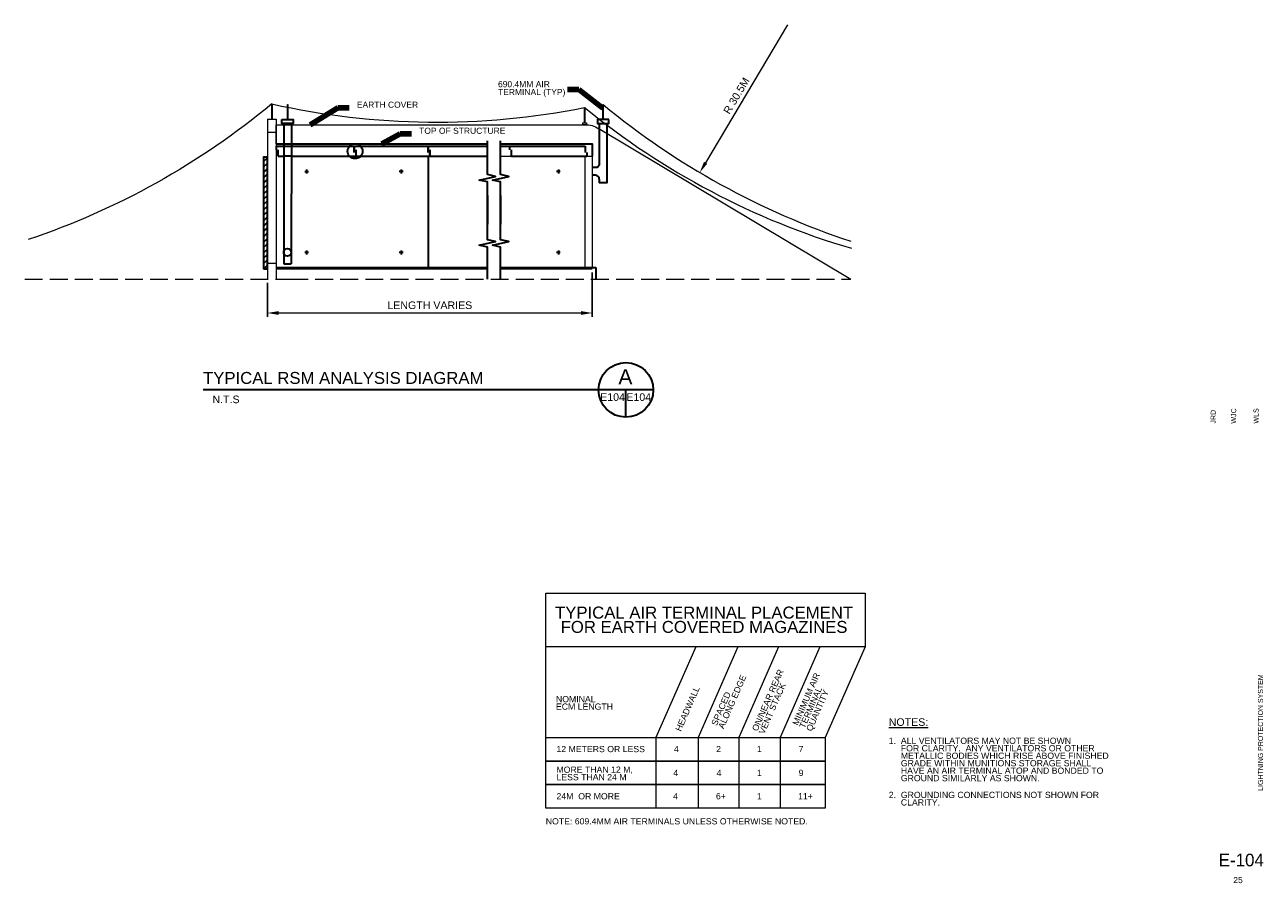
# Model space of a CAD drawing. Header units: inches. Extents: x 6933 to 8890, y -1054 to 303.
import ezdxf
from ezdxf.enums import TextEntityAlignment as Align

# ---------------------------------------------------------------- set-up
doc = ezdxf.new("R2010")
doc.units = ezdxf.units.IN
doc.header["$MEASUREMENT"] = 0
doc.linetypes.add('DGN Style 3', pattern=[39.6032, 28.288, -11.3152])
doc.layers.get('Defpoints').update_dxf_attribs({"lineweight": 0})
for name, color, linetype, lineweight in [('E-ANNO-TEXT', 7, 'Continuous', 0), ('G-ANN-TTLB', 7, 'Continuous', 0), ('G-ANNO-DIM', 1, 'Continuous', 0), ('G-ANNO-TEXT', 2, 'Continuous', 30), ('G-ANNO-TTLB', 4, 'Continuous', 40), ('S-FNDN-FTNG', 48, 'Continuous', 13), ('S-FNDN-PEDS', 48, 'Continuous', 30), ('S-SLAB-EDGE', 48, 'Continuous', 30), ('S-WALL-LOAD', 3, 'Continuous', 13)]:
    doc.layers.add(name, color=color, linetype=linetype, lineweight=lineweight)
doc.styles.add("_1 4 1'-0", font='arial.ttf', dxfattribs={"height": 6})
doc.styles.add("_1 4 1'-0_0", font='arial.ttf')
doc.styles.add('Notes', font='arial.ttf', dxfattribs={"height": 0.098425})
doc.styles.add('Style-WORKING', font='WORKING.shx')
doc.styles.add('TITLE 6.35', font='swissk.ttf', dxfattribs={"height": 250})
doc.styles.add('Title Block - General', font='arial.ttf', dxfattribs={"height": 0.12})
doc.styles.add('Title Block - Small', font='arial.ttf', dxfattribs={"height": 0.1})
doc.styles.add('TITLE20', font='simplex.shx', dxfattribs={"height": 5000})
doc.dimstyles.new("1 4 1'-0", dxfattribs={"dimtxt": 12, "dimasz": 18, "dimexe": 6, "dimexo": 6, "dimgap": 6, "dimtad": 1, "dimdec": 0, "dimzin": 11, "dimdsep": 46, "dimlunit": 3, "dimtxsty": "_1 4 1'-0_0", "dimcen": 0.09, "dimclrd": 256, "dimadec": 4, "dimazin": 3, "dimtfac": 1, "dimtdec": 0, "dimtofl": 0, "dimtmove": 0, "dimatfit": 2, "dimfxl": 1, "dimfrac": 2, "dimtolj": 1, "dimtzin": 11, "dimlwd": -1, "dimarcsym": 0})

# ---------------------------------------------------------------- blocks, each defined once
blk = doc.blocks.new('*D52')
at = {"layer": 'Defpoints', "color": 0, "linetype": 'Continuous', "transparency": 16777216}
for p in [(7829.5, -82.9), (7316.3, -99.3), (7829.5, -153)]:
    blk.add_point(p, dxfattribs=at)
at = {"layer": 'G-ANNO-DIM', "color": 0, "linetype": 'Continuous', "lineweight": -2, "transparency": 16777216}
for p, q in [((7829.5, -88.9), (7829.5, -159)), ((7316.3, -105.3), (7316.3, -159))]:
    blk.add_line(p, q, dxfattribs=at)
at = {"layer": 'G-ANNO-DIM', "linetype": 'Continuous', "transparency": 16777216}
blk.add_line((7334.3, -153), (7811.5, -153), dxfattribs=at)
for points in [[(7334.3, -150), (7334.3, -156), (7316.3, -153)], [(7811.5, -150), (7811.5, -156), (7829.5, -153)]]:
    blk.add_solid(points, dxfattribs=at)
at = {"layer": 'G-ANNO-DIM', "color": 0, "linetype": 'Continuous', "transparency": 16777216, "insert": (7572.9, -140.8), "char_height": 12, "attachment_point": 5, "style": "_1 4 1'-0_0"}
blk.add_mtext('\\A1;LENGTH VARIES', dxfattribs=at)

msp = doc.modelspace()

# ---------------------------------------------------------------- hatches: boundary and pattern name
at = {"layer": 'G-ANNO-TEXT'}
h = msp.add_hatch(dxfattribs=at)
h.set_pattern_fill('HATCH', color=256, style=0, pattern_type=2)
h.set_pattern_definition([(45, (7324.8455, -9.5404), (-4.24264, 4.24264), [])])
h.paths.add_polyline_path([(7310.3, -83.3), (7316.3, -83.3), (7316.3, 93.2), (7310.3, 93.2)])

# ---------------------------------------------------------------- linework, layer by layer
at = {"layer": 'E-ANNO-TEXT', "linetype": 'Continuous'}
for p, q in [((7330.3, 114.6, 49.3), (7330.3, 144.6, 49.3)), ((7330.3, 144.6, 49.3), (7818.1, 144.6, 49.3)), ((7839.8, 138.4, 49.3), (8238.1, -99.3, 49.3))]:
    msp.add_line(p, q, dxfattribs=at)
at = {"layer": 'E-ANNO-TEXT'}
for p, q in [((7993.1, -680.8, 106.4), (7930.2, -824.1, 106.4)), ((8059.7, -680.8, 106.4), (7996.8, -824.1, 106.4)), ((8124, -680.8, 106.4), (8061.1, -824.1, 106.4)), ((8189.1, -680.8, 106.4), (8126.2, -824.1, 106.4)), ((8260.5, -680.8, 106.4), (8197.6, -824.1, 106.4)), ((7930.2, -824.1, 106.4), (7930.2, -935.3, 106.4)), ((7996.8, -824.1, 106.4), (7996.8, -935.3, 106.4)), ((8061.1, -824.1, 106.4), (8061.1, -935.3, 106.4)), ((8126.2, -824.1, 106.4), (8126.2, -935.3, 106.4))]:
    msp.add_line(p, q, dxfattribs=at)
at = {"layer": 'E-ANNO-TEXT', "elevation": 106.4, "flags": 128}
msp.add_lwpolyline([(7756, -935.3), (7756, -680.8)], dxfattribs=at)
at = {"layer": 'E-ANNO-TEXT', "linetype": 'Continuous', "extrusion": (0, 0, -1)}
for centre, radius, start, end in [((-6556.7, 1100.7, -49.3), 1200, 230.2971, 251.4563), ((-7818.5, 104.7, -49.3), 39.9, 88.9299, 122.7207)]:
    msp.add_arc(centre, radius, start, end, dxfattribs=at)
at = {"layer": 'E-ANNO-TEXT', "linetype": 'Continuous'}
for centre, start, end in [((7584.2, 1348.7, 49.3), 257.4424, 281.2097), ((8612.3, 1100.7, 49.3), 230.3539, 251.8325), ((8577, 1100.7, 49.3), 230.7336, 253.6502)]:
    msp.add_arc(centre, 1200, start, end, dxfattribs=at)
for points in [[(7323.1, 177.4, 49.3), (7323.6, 177.4, 49.3), (7323.6, 153.4, 49.3), (7323.1, 153.4, 49.3)], [(7347.9, 176.7, 49.3), (7348.4, 176.7, 49.3), (7348.4, 152.7, 49.3), (7347.9, 152.7, 49.3)], [(7846.4, 176.7, 49.3), (7846.9, 176.7, 49.3), (7846.9, 152.7, 49.3), (7846.4, 152.7, 49.3)], [(7817.2, 171.6, 49.3), (7817.7, 171.6, 49.3), (7817.7, 147.6, 49.3), (7817.2, 147.6, 49.3)], [(7820.5, 144.6, 49.3), (7814.5, 144.6, 49.3), (7814.5, 147.6, 49.3), (7820.5, 147.6, 49.3)]]:
    msp.add_3dface(points, dxfattribs=at)
at = {"layer": 'E-ANNO-TEXT'}
for points in [[(7756, -595.7, 106.4), (8260.5, -595.7, 106.4), (8260.5, -680.8, 106.4), (7756, -680.8, 106.4)], [(7756, -824.1, 106.4), (8197.6, -824.1, 106.4), (8197.6, -861.2, 106.4), (7756, -861.2, 106.4)], [(7756, -861.2, 106.4), (8197.6, -861.2, 106.4), (8197.6, -898.2, 106.4), (7756, -898.2, 106.4)], [(7756, -898.2, 106.4), (8197.6, -898.2, 106.4), (8197.6, -935.3, 106.4), (7756, -935.3, 106.4)]]:
    msp.add_3dface(points, dxfattribs=at)
at = {"layer": 'G-ANNO-DIM', "linetype": 'Continuous'}
msp.add_line((8138.2, 302.5, 49.3), (8008.6, 84.5, 49.3), dxfattribs=at)
msp.add_solid([(8006.1, 86, 49.3), (8011.2, 82.9, 49.3), (7999.4, 69, 49.3)], dxfattribs=at)
msp.add_3dface([(7310.3, 93.2, 49.3), (7316.3, 93.2, 49.3), (7316.3, -83.3, 49.3), (7310.3, -83.3, 49.3)], dxfattribs=at)
at = {"layer": 'G-ANNO-TEXT', "linetype": 'Continuous'}
for p, q in [((7342.1, 146.7, 49.3), (7342.1, -75.3, 49.3)), ((7354.1, 146.7, 49.3), (7354, -75.3, 49.3)), ((7840.7, 146.7, 49.3), (7840.7, 82.7, 49.3)), ((7852.7, 146.7, 49.3), (7852.7, 52.7, 49.3)), ((7330.3, 110.7, 49.3), (7330.3, 104.9, 49.3)), ((7330.3, 110.7, 49.3), (7342.1, 110.7, 49.3)), ((7333.3, 94.7, 49.3), (7333.3, 104.6, 49.3)), ((7341.8, 114.6, 49.3), (7354.1, 114.6, 49.3)), ((7342.1, 110.7, 49.3), (7354.1, 110.7, 49.3)), ((7354.1, 110.7, 49.3), (7453, 110.7, 49.3)), ((7453, 110.7, 49.3), (7453, 100.7, 49.3)), ((7453.6, 110.7, 49.3), (7453.6, 104.9, 49.3)), ((7453.6, 110.7, 49.3), (7569.6, 110.7, 49.3)), ((7456, 100.4, 49.3), (7456, 94.7, 49.3)), ((7456.6, 94.7, 49.3), (7456.6, 104.6, 49.3)), ((7569.6, 110.7, 49.3), (7569.6, 100.7, 49.3)), ((7570.3, 110.7, 49.3), (7570.3, 104.9, 49.3)), ((7570.3, 110.7, 49.3), (7663.8, 110.7, 49.3)), ((7572.6, 100.4, 49.3), (7572.6, 94.7, 49.3)), ((7573.3, 94.7, 49.3), (7573.3, 104.6, 49.3)), ((7684.8, 110.7, 49.3), (7732.8, 110.7, 49.3)), ((7698.7, 110.7, 49.3), (7698.7, 104.9, 49.3)), ((7698.7, 110.7, 49.3), (7818.1, 110.7, 49.3)), ((7701.7, 94.7, 49.3), (7701.7, 104.6, 49.3)), ((7818.1, 110.7, 49.3), (7818.1, 100.7, 49.3)), ((7821.1, 100.4, 49.3), (7821.1, 94.7, 49.3)), ((7333.3, 94.7, 49.3), (7342.1, 94.7, 49.3)), ((7354.1, 94.7, 49.3), (7342.1, 94.7, 49.3)), ((7354.1, 94.7, 49.3), (7456, 94.7, 49.3)), ((7456.6, 94.7, 49.3), (7572.6, 94.7, 49.3)), ((7570.3, 94.7, 49.3), (7570.3, -81.3, 49.3)), ((7573.3, 94.7, 49.3), (7663.8, 94.7, 49.3)), ((7701.7, 94.7, 49.3), (7821.1, 94.7, 49.3)), ((7375.3, 70.7, 49.3), (7381.3, 70.7, 49.3)), ((7378.3, 73.7, 49.3), (7378.3, 67.7, 49.3)), ((7530.6, 70.7, 49.3), (7524.6, 70.7, 49.3)), ((7527.6, 73.7, 49.3), (7527.6, 67.7, 49.3)), ((7779, 70.7, 49.3), (7773, 70.7, 49.3)), ((7776, 73.7, 49.3), (7776, 67.7, 49.3)), ((7834.7, 76.7, 49.3), (7829.5, 76.7, 49.3)), ((7834.7, 64.7, 49.3), (7829.5, 64.7, 49.3)), ((7840.7, 58.7, 49.3), (7840.7, 52.7, 49.3)), ((7381.3, -57.3, 49.3), (7375.3, -57.3, 49.3)), ((7378.3, -54.3, 49.3), (7378.3, -60.3, 49.3)), ((7530.6, -57.3, 49.3), (7524.6, -57.3, 49.3)), ((7527.6, -54.3, 49.3), (7527.6, -60.3, 49.3)), ((7779, -57.3, 49.3), (7773, -57.3, 49.3)), ((7776, -54.3, 49.3), (7776, -60.3, 49.3)), ((7342.1, -75.3, 49.3), (7354, -75.3, 49.3)), ((7330.3, -82.9, 49.3), (7663.8, -82.9, 49.3)), ((7684.8, -82.9, 49.3), (7829.5, -82.9, 49.3)), ((7817.7, -81.3, 49.3), (7817.7, -82.9, 49.3)), ((7829.5, -82.9, 49.3), (7829.5, -81.3, 49.3))]:
    msp.add_line(p, q, dxfattribs=at)
at = {"layer": 'G-ANNO-TEXT'}
for p, q in [((7926, -274.5, 4.9), (7214.6, -274.5, 4.9)), ((7882.8, -317.7, 4.9), (7882.8, -274.5, 4.9))]:
    msp.add_line(p, q, dxfattribs=at)
at = {"layer": 'G-ANNO-TEXT', "linetype": 'Continuous', "elevation": 49.3, "flags": 128}
for points in [[(7663.8, 32.5), (7663.8, -12.8), (7663.8, 54.1), (7651, 57), (7676.6, 62.9), (7663.8, 65.8), (7663.8, 118.9)], [(7684.8, 32.5), (7684.8, -12.8), (7684.8, 54.1), (7672, 57), (7697.6, 62.9), (7684.8, 65.8), (7684.8, 118.9)], [(7852.7, 70.7), (7852.7, 52.7), (7840.7, 52.7)], [(7663.8, -99.3), (7663.8, -69), (7663.8, -48.9), (7651, -46), (7676.6, -40.2), (7663.8, -37.3), (7663.8, 32.5)], [(7684.8, -99.3), (7684.8, -69), (7684.8, -48.9), (7672, -46), (7697.6, -40.2), (7684.8, -37.3), (7684.8, 32.5)]]:
    msp.add_lwpolyline(points, dxfattribs=at)
at = {"layer": 'G-ANNO-TEXT', "linetype": 'Continuous'}
for centre, radius in [((7454.8, 102.7, 49.3), 11.8), ((7348, -57.3, 49.3), 6)]:
    msp.add_circle(centre, radius, dxfattribs=at)
at = {"layer": 'G-ANNO-TEXT', "linetype": 'Continuous', "extrusion": (0, 0, -1)}
msp.add_arc((-7834.7, 82.7, -49.3), 6, 180, 270, dxfattribs=at)
at = {"layer": 'G-ANNO-TEXT', "linetype": 'Continuous'}
msp.add_arc((7834.7, 58.7, 49.3), 6, 0, 90, dxfattribs=at)
at = {"layer": 'G-ANNO-TEXT'}
msp.add_arc((7882.8, -274.5, 4.9), 43.2, 0, 360, dxfattribs=at)
at = {"layer": 'G-ANNO-TEXT', "linetype": 'Continuous'}
for points in [[(7339.1, 152.7, 49.3), (7357.1, 152.7, 49.3), (7357.1, 146.7, 49.3), (7339.1, 146.7, 49.3)], [(7855.7, 152.7, 49.3), (7837.7, 152.7, 49.3), (7837.7, 146.7, 49.3), (7855.7, 146.7, 49.3)], [(7310.3, -83.3, 49.3), (7316.3, -83.3, 49.3), (7316.3, 93.2, 49.3), (7310.3, 93.2, 49.3)]]:
    msp.add_3dface(points, dxfattribs=at)
at = {"layer": 'S-FNDN-FTNG', "linetype": 'DGN Style 3'}
for p, q in [((6932.9, -99.3, 49.3), (7352.3, -99.3, 49.3)), ((7352.3, -99.3, 49.3), (8238.1, -99.3, 49.3))]:
    msp.add_line(p, q, dxfattribs=at)
at = {"layer": 'S-FNDN-PEDS', "linetype": 'Continuous'}
for p, q in [((7330.3, -81.3, 49.3), (7663.8, -81.3, 49.3)), ((7684.8, -81.3, 49.3), (7835.2, -81.3, 49.3)), ((7835.2, -81.3, 49.3), (7835.2, -99.3, 49.3))]:
    msp.add_line(p, q, dxfattribs=at)
at = {"layer": 'S-SLAB-EDGE', "linetype": 'Continuous', "elevation": 49.3, "flags": 128}
for points in [[(7330.3, 114.6), (7342.1, 114.6)], [(7354.1, 114.6), (7663.8, 114.6)], [(7684.8, 114.6), (7829.5, 114.6), (7829.5, 94.7)]]:
    msp.add_lwpolyline(points, dxfattribs=at)
at = {"layer": 'S-WALL-LOAD', "linetype": 'Continuous'}
for p, q in [((7316.3, 153.4, 49.3), (7316.3, -99.3, 49.3)), ((7316.3, 153.4, 49.3), (7330.3, 153.4, 49.3)), ((7330.3, 153.4, 49.3), (7330.3, 94.7, 49.3)), ((7316.3, 133, 49.3), (7330.3, 133, 49.3)), ((7330.3, 94.7, 49.3), (7330.3, -99.3, 49.3)), ((7817.7, 94.7, 49.3), (7817.7, -81.3, 49.3)), ((7330.3, -74.8, 49.3), (7316.3, -74.8, 49.3))]:
    msp.add_line(p, q, dxfattribs=at)
at = {"layer": 'S-WALL-LOAD', "linetype": 'Continuous', "elevation": 49.3, "flags": 128}
for points in [[(7354.1, 94.7), (7663.8, 94.7)], [(7684.8, 94.7), (7829.5, 94.7), (7829.5, -81.3)]]:
    msp.add_lwpolyline(points, dxfattribs=at)

# ---------------------------------------------------------------- texts
at = {"layer": 'E-ANNO-TEXT', "style": 'Notes'}
for s, height, p in [('12 METERS OR LESS', 9.842, (7773, -837.2, 106.4)), ('4', 9.84, (7958.6, -837.2, 106.4)), ('2', 9.84, (8025.3, -837.2, 106.4)), ('1', 9.84, (8089.6, -837.2, 106.4)), ('7', 9.84, (8155.7, -837.1, 106.4)), ('4', 9.84, (7957.6, -874.9, 106.4)), ('4', 9.84, (8026, -874.9, 106.4)), ('1', 9.84, (8089.6, -874.9, 106.4)), ('9', 9.84, (8155.7, -874.9, 106.4)), ('24M  OR MORE', 9.842, (7773, -911.8, 106.4)), ('4', 9.84, (7957.2, -911.8, 106.4)), ('6+', 9.84, (8025, -911.8, 106.4)), ('1', 9.84, (8089.6, -911.8, 106.4)), ('11+', 9.84, (8154.7, -911.8, 106.4))]:
    msp.add_text(s, height=height, dxfattribs=at).set_placement(p, align=Align.TOP_LEFT)
at = {"layer": 'E-ANNO-TEXT', "color": 7, "linetype": 'Continuous', "lineweight": 0, "insert": (8006.2, -637.9, 155.7), "char_height": 18.898, "width": 473.292, "attachment_point": 5, "line_spacing_factor": 0.72, "style": 'TITLE 6.35'}
msp.add_mtext('\\fArial|b0|i0|c00|p39;TYPICAL AIR TERMINAL PLACEMENT FOR EARTH COVERED MAGAZINES', dxfattribs=at)
at = {"layer": 'E-ANNO-TEXT', "color": 7, "linetype": 'Continuous', "lineweight": 0, "char_height": 9.842, "attachment_point": 1, "rotation": 66.4932, "line_spacing_factor": 0.72, "style": 'Notes'}
for s, insert, width in [('SPACED ALONG EDGE', (8017.2, -802.3, 106.4), 106.994), ('MINIMUM AIR TERMINAL QUANTITY', (8145.4, -801.7, 106.4), 127.31)]:
    msp.add_mtext(s, dxfattribs=dict(at, insert=insert, width=width))
at = {"layer": 'E-ANNO-TEXT', "color": 7, "linetype": 'Continuous', "lineweight": 0, "attachment_point": 1, "rotation": 66.4932, "line_spacing_factor": 0.72, "style": 'Notes'}
for s, insert, char_height in [('ON/NEAR REAR\\PVENT STACK', (8081.5, -810.9, 106.4), 9.842), ('HEADWALL', (7960.5, -811.2, 106.4), 9.84)]:
    msp.add_mtext(s, dxfattribs=dict(at, insert=insert, char_height=char_height))
at = {"layer": 'E-ANNO-TEXT', "color": 7, "attachment_point": 1, "line_spacing_factor": 0.72, "style": 'Notes'}
for s, insert, char_height in [('NOMINAL\\PECM LENGTH', (7772.2, -758.3, 155.7), 9.84), ('MORE THAN 12 M,\\PLESS THAN 24 M', (7773, -869.8, 106.4), 9.842)]:
    msp.add_mtext(s, dxfattribs=dict(at, insert=insert, char_height=char_height))
at = {"layer": 'E-ANNO-TEXT', "color": 7, "linetype": 'Continuous', "lineweight": 13, "width": 501.562, "attachment_point": 1}
for s, insert, char_height, line_spacing_factor, style in [('\\LNOTES:', (8298, -793.5, 160.8), 12, 0.9, "_1 4 1'-0"), ('1.  ALL VENTILATORS MAY NOT BE SHOWN \\P     FOR CLARITY.  ANY VENTILATORS OR OTHER \\P     METALLIC BODIES WHICH RISE ABOVE FINISHED \\P     GRADE WITHIN MUNITIONS STORAGE SHALL \\P     HAVE AN AIR TERMINAL ATOP AND BONDED TO \\P     GROUND SIMILARLY AS SHOWN.', (8298, -824.1, 160.8), 9.842, 0.72, 'Notes'), ('\\pt324;2.  GROUNDING CONNECTIONS NOT SHOWN FOR \\P     CLARITY.  ', (8298, -909.7, 160.8), 9.842, 0.72, 'Notes'), ('\\pt324;NOTE: 609.4MM AIR TERMINALS UNLESS OTHERWISE NOTED.', (7756.1, -951.4, 160.8), 9.842, 0.72, 'Notes')]:
    msp.add_mtext(s, dxfattribs=dict(at, insert=insert, char_height=char_height, line_spacing_factor=line_spacing_factor, style=style))
at = {"layer": 'G-ANN-TTLB', "color": 7, "linetype": 'Continuous', "lineweight": 100, "style": 'Style-WORKING'}
msp.add_text('E-104', height=20, dxfattribs=at).set_placement((8855, -1017.5, 0.1), align=Align.MIDDLE_CENTER)
at = {"layer": 'G-ANN-TTLB', "color": 7, "linetype": 'Continuous', "lineweight": 40, "insert": (8885.4, -816.1, 0.1), "char_height": 7.999, "attachment_point": 5, "rotation": 90, "line_spacing_factor": 0.900025, "style": 'Style-WORKING'}
msp.add_mtext('LIGHTNING PROTECTION SYSTEM ', dxfattribs=at)
at = {"layer": 'G-ANNO-DIM', "linetype": 'Continuous', "insert": (8057.4, 190.3, 49.3), "char_height": 12, "attachment_point": 5, "rotation": 59.2861, "style": "_1 4 1'-0_0"}
msp.add_mtext('\\A1;R 30.5M', dxfattribs=at)
at = {"layer": 'G-ANNO-DIM', "linetype": 'Continuous', "char_height": 9.6, "style": 'Title Block - General'}
for s, insert, attachment_point, line_spacing_factor in [('690.4MM AIR \\PTERMINAL (TYP)', (7680.6, 213.4, 49.3), 1, 0.776524), ('EARTH COVER', (7457.6, 176.1, 49.3), 4, 0.6), ('TOP OF STRUCTURE', (7556, 134.9, 49.3), 4, 0.6)]:
    msp.add_mtext(s, dxfattribs=dict(at, insert=insert, attachment_point=attachment_point, line_spacing_factor=line_spacing_factor))
at = {"layer": 'G-ANNO-TEXT', "color": 7, "linetype": 'Continuous', "lineweight": 13, "insert": (7214.6, -246.2, 4.9), "char_height": 18.898, "attachment_point": 1, "line_spacing_factor": 0.72, "style": 'TITLE 6.35'}
msp.add_mtext('\\fArial|b0|i0|c00|p39;TYPICAL RSM ANALYSIS DIAGRAM', dxfattribs=at)
at = {"layer": 'G-ANNO-TEXT', "color": 7, "linetype": 'Continuous', "lineweight": 0}
for s, insert, char_height, attachment_point, line_spacing_factor, style in [('\\fArial|b0|i0|c00|p39;A', (7881.9, -253.9, 4.9), 24, 5, 0.72, 'TITLE20'), ('N.T.S', (7229.5, -283.5, 4.9), 12, 1, 0.659055, "_1 4 1'-0"), ('\\fArial|b0|i0|c00|p39;E104', (7861.6, -292.1, 4.9), 12, 8, 0.72, 'TITLE20'), ('\\fArial|b0|i0|c00|p39;E104', (7903, -292.1, 4.9), 12, 8, 0.72, 'TITLE20')]:
    msp.add_mtext(s, dxfattribs=dict(at, insert=insert, char_height=char_height, attachment_point=attachment_point, line_spacing_factor=line_spacing_factor, style=style))
at = {"layer": 'G-ANNO-TTLB', "color": 2, "linetype": 'Continuous', "lineweight": 13, "style": 'Title Block - Small'}
for s, p in [('JRD', (8806.5, -327.8, 2.5)), ('WJC', (8838.9, -327.8, 2.5)), ('WLS', (8874.3, -327.8, 2.5))]:
    msp.add_text(s, height=8, rotation=90, dxfattribs=at).set_placement(p, align=Align.TOP_LEFT)
at = {"layer": 'G-ANNO-TTLB', "color": 3, "linetype": 'Continuous', "lineweight": 30, "style": 'Title Block - General'}
msp.add_text('25', height=9.6, dxfattribs=at).set_placement((8842.4, -1044.4, 2.5), align=Align.TOP_LEFT)

# ---------------------------------------------------------------- dimensions: what is measured, and where the dimension line sits
at = {"layer": 'G-ANNO-DIM', "linetype": 'Continuous'}
dim = msp.add_linear_dim(base=(7829.5, -153, 49.3), p1=(7316.3, -99.3, 49.3), p2=(7829.5, -82.9, 49.3), text='LENGTH VARIES', dimstyle="1 4 1'-0", dxfattribs=at)
dim.commit()
dim.dimension.update_dxf_attribs({"geometry": '*D52', "text_midpoint": (7572.9, -140.8, 49.3)})

# ---------------------------------------------------------------- leaders
at = {"layer": 'G-ANNO-DIM', "linetype": 'Continuous', "annotation_type": 0, "has_hookline": 1}
for points, hookline_direction, text_width in [([(7846.4, 170.7, 49.3), (7808.6, 200.4, 49.3), (7790.6, 200.4, 49.3)], 1, 105.8), ([(7383.6, 144.6, 49.3), (7427.6, 171.3, 49.3), (7445.6, 171.3, 49.3)], 0, 95.6), ([(7497, 114.6, 49.3), (7526, 130.1, 49.3), (7544, 130.1, 49.3)], 0, 135.3)]:
    msp.add_leader(points, dimstyle="1 4 1'-0", override={"dimgap": 12, "dimtad": 0, "dimclrd": 0, "dimlwd": 65534}, dxfattribs=dict(at, hookline_direction=hookline_direction, text_width=text_width))

doc.saveas('drawing.dxf')
